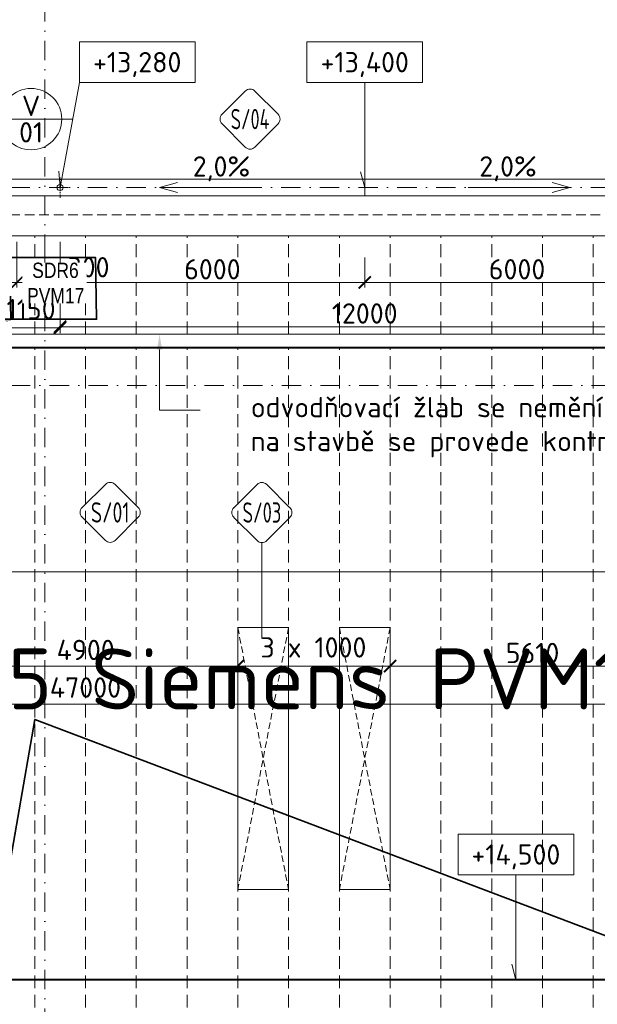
# Model space of a CAD drawing. Header units: millimetres. Extents: x 5450 to 1919026, y -34905 to 130825.
# Tile 92 of 154: x 145842 to 157218, y 41388 to 60774. Entities that reach past the tile are written whole.
import ezdxf
from ezdxf import colors
from ezdxf.entities.mleader import LeaderData, LeaderLine
from ezdxf.enums import TextEntityAlignment as Align
from ezdxf.math import Vec2, Vec3

# ---------------------------------------------------------------- set-up
doc = ezdxf.new("R2010")
doc.units = ezdxf.units.MM
for name, pattern in [('CENTERX2', [101.6, 63.5, -12.7, 12.7, -12.7]), ('DASHDOT', [25.4, 12.7, -6.35, 0, -6.35]), ('ČÁRKOVANÁ', [19.05, 12.7, -6.35])]:
    doc.linetypes.add(name, pattern=pattern)
doc.layers.get('Defpoints').update_dxf_attribs({"color": 8})
for name, color, linetype, lineweight in [('____OK_NWT', 4, 'Continuous', 9), ('___FVE_návrh var.2', 6, 'Continuous', 5), ('A99_N_kce-pohl', 1, 'Continuous', 9), ('A99_N_koty-200', 5, 'Continuous', 5), ('A99_N_koty-vysk', 160, 'Continuous', 5), ('A99_N_txt-popis-200', 240, 'Continuous', 5), ('A99_N_txt-popis-50', 240, 'Continuous', 9), ('A99_N_znaceni 200', 5, 'Continuous', 5), ('A99_S_osy', 1, 'CENTERX2', 5)]:
    doc.layers.add(name, color=color, linetype=linetype, lineweight=lineweight)
doc.styles.add('A99_kota', font='isocpeur.ttf', dxfattribs={"height": 2})
doc.styles.add('A99_popis', font='isocpeur.ttf')
doc.styles.add('ad_popis 100', font='isocpeur.ttf', dxfattribs={"height": 200})
doc.dimstyles.new('A99_kota_200 new', dxfattribs={"dimscale": 200, "dimtxt": 2, "dimasz": 1.2, "dimexe": 0.5, "dimexo": 1.5, "dimgap": 0.3, "dimtad": 1, "dimdec": 0, "dimzin": 3, "dimdsep": 46, "dimtxsty": 'A99_kota', "dimblk": 'ARCHTICK', "dimcen": 2.5, "dimazin": 2, "dimtfac": 0.75, "dimtdec": 0, "dimtmove": 2, "dimatfit": 0, "dimfxl": 4, "dimfxlon": 1, "dimtolj": 1, "dimtzin": 0, "dimlwd": 5, "dimlwe": 5, "dimarcsym": 0})

# ---------------------------------------------------------------- blocks, each defined once
blk = doc.blocks.new('*U22')
at = {"color": 0, "linetype": 'ByBlock'}
for q in [(0, -4), (-2.028, -12.755)]:
    blk.add_line((-1.9, -14.35), q, dxfattribs=at)
blk.add_lwpolyline([(0, -4), (11.4, -4), (11.4, 0), (0, 0)], close=True, dxfattribs=at)
at = {"color": 0, "linetype": 'ByBlock', "style": 'A99_kota'}
for tag, p in [('VYSKA', (5.7, -2.241)), ('VYSKA_POPIS1', (5.7, -6.041)), ('VYSKA_POPIS2', (5.9, -9.541)), ('VYSKA_POPIS3', (5.9, -13.041))]:
    blk.add_attdef(tag, text='', height=2, dxfattribs=at).set_placement(p, align=Align.MIDDLE)
blk = doc.blocks.new('*U20')
at = {"color": 0, "linetype": 'ByBlock'}
for p, q in [((5.7, -4), (5.7, -14.35)), ((5.7, -14.35), (5.286, -12.805))]:
    blk.add_line(p, q, dxfattribs=at)
blk.add_lwpolyline([(0, -4), (11.4, -4), (11.4, 0), (0, 0)], close=True, dxfattribs=at)
at = {"color": 0, "linetype": 'ByBlock', "style": 'A99_kota'}
for tag, p in [('VYSKA', (5.7, -2.241)), ('VYSKA_POPIS1', (5.7, -6.041)), ('VYSKA_POPIS2', (5.9, -9.541)), ('VYSKA_POPIS3', (5.9, -13.041))]:
    blk.add_attdef(tag, text='', height=2, dxfattribs=at).set_placement(p, align=Align.MIDDLE)
blk = doc.blocks.new('*U26')
at = {"color": 0}
for p, q in [((-0.72, 4.14), (-4.15, 0.71)), ((4.14, 0.71), (0.71, 4.14)), ((-4.15, -0.72), (-0.72, -4.15)), ((0.71, -4.15), (4.14, -0.72))]:
    blk.add_line(p, q, dxfattribs=at)
for centre, start, end in [((0, 3.42), 45, 135), ((-3.43, 0), 135, 225), ((3.42, 0), 315, 45), ((0, -3.43), 225, 315)]:
    blk.add_arc(centre, 1.01, start, end, dxfattribs=at)
at = {"color": 0, "linetype": 'ByBlock', "style": 'A99_popis', "width": 0.953108}
blk.add_attdef('SKLADBA', text='', height=3, rotation=0.0103, dxfattribs=at).set_placement((-2.86, -1.51), (2.86, -1.5), align=Align.FIT)
blk = doc.blocks.new('*U25')
at = {"color": 0}
for p, q in [((-0.72, 4.14), (-4.15, 0.71)), ((4.14, 0.71), (0.71, 4.14)), ((-4.15, -0.72), (-0.72, -4.15)), ((0.71, -4.15), (4.14, -0.72))]:
    blk.add_line(p, q, dxfattribs=at)
for centre, start, end in [((0, 3.42), 45, 135), ((-3.43, 0), 135, 225), ((3.42, 0), 315, 45), ((0, -3.43), 225, 315)]:
    blk.add_arc(centre, 1.01, start, end, dxfattribs=at)
at = {"color": 0, "linetype": 'ByBlock', "style": 'A99_popis', "width": 0.953108}
blk.add_attdef('SKLADBA', text='', height=3, rotation=0.0103, dxfattribs=at).set_placement((-2.86, -1.51), (2.86, -1.5), align=Align.FIT)
blk = doc.blocks.new('*U29')
at = {"color": 0}
for p, q in [((-0.72, 4.14), (-4.15, 0.71)), ((4.14, 0.71), (0.71, 4.14)), ((-4.15, -0.72), (-0.72, -4.15)), ((0.71, -4.15), (4.14, -0.72)), ((0, -4.45), (0, -18.59))]:
    blk.add_line(p, q, dxfattribs=at)
for centre, start, end in [((0, 3.42), 45, 135), ((-3.43, 0), 135, 225), ((3.42, 0), 315, 45), ((0, -3.43), 225, 315)]:
    blk.add_arc(centre, 1.01, start, end, dxfattribs=at)
at = {"color": 0, "linetype": 'ByBlock', "style": 'A99_popis', "width": 0.953108}
blk.add_attdef('SKLADBA', text='', height=3, rotation=0.0103, dxfattribs=at).set_placement((-2.86, -1.51), (2.86, -1.5), align=Align.FIT)
blk = doc.blocks.new('*U14')
at = {"color": 0, "linetype": 'ByBlock'}
blk.add_line((-3.02, 0), (3.02, 0), dxfattribs=at)
blk.add_circle((0, 0), 3.02, dxfattribs=at)
at = {"color": 0, "linetype": 'ByBlock', "style": 'A99_popis'}
for tag, p in [('KATEGORIE', (0, 1.31)), ('PRVEK', (0, -1.298))]:
    blk.add_attdef(tag, text='', height=2, dxfattribs=at).set_placement(p, align=Align.MIDDLE_CENTER)
blk = doc.blocks.new('_ArchTick')
at = {"color": 0, "linetype": 'ByBlock', "const_width": 0.15}
blk.add_lwpolyline([(-0.5, -0.5), (0.5, 0.5)], dxfattribs=at)
blk = doc.blocks.new('*D1517')
at = {"layer": 'A99_N_koty-200', "color": 0, "linetype": 'Continuous', "lineweight": 5, "transparency": 16777216}
for p, q in [((146337, 56400), (146337, 55500)), ((146637, 56400), (146637, 55500)), ((146337, 55600), (146097, 55600)), ((146337, 55600), (146637, 55600)), ((146637, 55600), (146877, 55600))]:
    blk.add_line(p, q, dxfattribs=at)
at = {"layer": 'Defpoints', "color": 0, "linetype": 'Continuous', "lineweight": 18, "transparency": 16777216}
for p in [(146637, 57005), (146337, 56885), (146637, 55600)]:
    blk.add_point(p, dxfattribs=at)
at = {"layer": 'A99_N_koty-200', "color": 0, "linetype": 'Continuous', "lineweight": 5, "transparency": 16777216, "xscale": 240, "yscale": 240, "zscale": 240}
blk.add_blockref('_ArchTick', (146337, 55600), dxfattribs=at)
at = {"layer": 'A99_N_koty-200', "color": 0, "linetype": 'Continuous', "lineweight": 5, "transparency": 16777216, "xscale": 240, "yscale": 240, "zscale": 240, "rotation": 180}
blk.add_blockref('_ArchTick', (146637, 55600), dxfattribs=at)
at = {"layer": 'A99_N_koty-200', "color": 0, "linetype": 'Continuous', "transparency": 16777216, "insert": (147197, 55900), "char_height": 400, "attachment_point": 5, "style": 'A99_kota'}
blk.add_mtext('\\A1;300', dxfattribs=at)
blk = doc.blocks.new('*D1637')
at = {"layer": 'A99_N_koty-200', "color": 0, "linetype": 'Continuous', "lineweight": 5, "transparency": 16777216}
for p, q in [((146637, 55530), (146637, 54630)), ((158637, 55530), (158637, 54630)), ((146637, 54730), (158637, 54730))]:
    blk.add_line(p, q, dxfattribs=at)
at = {"layer": 'Defpoints', "color": 0, "linetype": 'Continuous', "lineweight": 18, "transparency": 16777216}
for p in [(146637, 57470), (158637, 57005), (158637, 54730)]:
    blk.add_point(p, dxfattribs=at)
at = {"layer": 'A99_N_koty-200', "color": 0, "linetype": 'Continuous', "lineweight": 5, "transparency": 16777216, "xscale": 240, "yscale": 240, "zscale": 240, "rotation": 180}
blk.add_blockref('_ArchTick', (146637, 54730), dxfattribs=at)
at = {"layer": 'A99_N_koty-200', "color": 0, "linetype": 'Continuous', "lineweight": 5, "transparency": 16777216, "xscale": 240, "yscale": 240, "zscale": 240}
blk.add_blockref('_ArchTick', (158637, 54730), dxfattribs=at)
at = {"layer": 'A99_N_koty-200', "color": 0, "linetype": 'Continuous', "transparency": 16777216, "insert": (152637, 54990), "char_height": 400, "attachment_point": 5, "style": 'A99_kota'}
blk.add_mtext('\\A1;12000', dxfattribs=at)
blk = doc.blocks.new('*D1639')
at = {"layer": 'A99_N_koty-200', "color": 0, "linetype": 'Continuous', "lineweight": 5, "transparency": 16777216}
for p, q in [((146637, 56095), (146637, 55500)), ((152637, 56095), (152637, 55500)), ((146637, 55600), (152637, 55600))]:
    blk.add_line(p, q, dxfattribs=at)
at = {"layer": 'Defpoints', "color": 0, "linetype": 'Continuous', "lineweight": 18, "transparency": 16777216}
for p in [(146637, 56395), (152637, 56395), (152637, 55600)]:
    blk.add_point(p, dxfattribs=at)
at = {"layer": 'A99_N_koty-200', "color": 0, "linetype": 'Continuous', "lineweight": 5, "transparency": 16777216, "xscale": 240, "yscale": 240, "zscale": 240, "rotation": 180}
blk.add_blockref('_ArchTick', (146637, 55600), dxfattribs=at)
at = {"layer": 'A99_N_koty-200', "color": 0, "linetype": 'Continuous', "lineweight": 5, "transparency": 16777216, "xscale": 240, "yscale": 240, "zscale": 240}
blk.add_blockref('_ArchTick', (152637, 55600), dxfattribs=at)
at = {"layer": 'A99_N_koty-200', "color": 0, "linetype": 'Continuous', "transparency": 16777216, "insert": (149637, 55860), "char_height": 400, "attachment_point": 5, "style": 'A99_kota'}
blk.add_mtext('\\A1;6000', dxfattribs=at)
blk = doc.blocks.new('*D1641')
at = {"layer": 'A99_N_koty-200', "color": 0, "linetype": 'Continuous', "lineweight": 5, "transparency": 16777216}
for p, q in [((152637, 56095), (152637, 55500)), ((158637, 56095), (158637, 55500)), ((158637, 55600), (152637, 55600))]:
    blk.add_line(p, q, dxfattribs=at)
at = {"layer": 'Defpoints', "color": 0, "linetype": 'Continuous', "lineweight": 18, "transparency": 16777216}
for p in [(152637, 56395), (158637, 56395), (152637, 55600)]:
    blk.add_point(p, dxfattribs=at)
at = {"layer": 'A99_N_koty-200', "color": 0, "linetype": 'Continuous', "lineweight": 5, "transparency": 16777216, "xscale": 240, "yscale": 240, "zscale": 240, "rotation": 180}
blk.add_blockref('_ArchTick', (152637, 55600), dxfattribs=at)
at = {"layer": 'A99_N_koty-200', "color": 0, "linetype": 'Continuous', "lineweight": 5, "transparency": 16777216, "xscale": 240, "yscale": 240, "zscale": 240}
blk.add_blockref('_ArchTick', (158637, 55600), dxfattribs=at)
at = {"layer": 'A99_N_koty-200', "color": 0, "linetype": 'Continuous', "transparency": 16777216, "insert": (155637, 55860), "char_height": 400, "attachment_point": 5, "style": 'A99_kota'}
blk.add_mtext('\\A1;6000', dxfattribs=at)
blk = doc.blocks.new('*D1539')
at = {"layer": 'A99_N_koty-200', "color": 0, "linetype": 'Continuous', "lineweight": 5, "transparency": 16777216}
for p, q in [((145487, 56400), (145487, 55500)), ((145787, 56400), (145787, 55500)), ((145487, 55600), (145247, 55600)), ((145487, 55600), (145787, 55600)), ((145787, 55600), (146027, 55600))]:
    blk.add_line(p, q, dxfattribs=at)
at = {"layer": 'Defpoints', "color": 0, "linetype": 'Continuous', "lineweight": 18, "transparency": 16777216}
for p in [(145487, 56970), (145787, 56970), (145787, 55600)]:
    blk.add_point(p, dxfattribs=at)
at = {"layer": 'A99_N_koty-200', "color": 0, "linetype": 'Continuous', "lineweight": 5, "transparency": 16777216, "xscale": 240, "yscale": 240, "zscale": 240}
blk.add_blockref('_ArchTick', (145487, 55600), dxfattribs=at)
at = {"layer": 'A99_N_koty-200', "color": 0, "linetype": 'Continuous', "lineweight": 5, "transparency": 16777216, "xscale": 240, "yscale": 240, "zscale": 240, "rotation": 180}
blk.add_blockref('_ArchTick', (145787, 55600), dxfattribs=at)
at = {"layer": 'A99_N_koty-200', "color": 0, "linetype": 'Continuous', "transparency": 16777216, "insert": (144902, 55875), "char_height": 400, "attachment_point": 5, "style": 'A99_kota'}
blk.add_mtext('\\A1;300', dxfattribs=at)
blk = doc.blocks.new('*D1541')
at = {"layer": 'A99_N_koty-200', "color": 0, "linetype": 'Continuous', "lineweight": 5, "transparency": 16777216}
for p, q in [((145487, 54705), (145487, 54605)), ((145487, 54705), (146637, 54705)), ((146637, 54705), (146637, 54605))]:
    blk.add_line(p, q, dxfattribs=at)
at = {"layer": 'Defpoints', "color": 0, "linetype": 'Continuous', "lineweight": 18, "transparency": 16777216}
for p in [(145487, 54705), (146637, 54705), (146637, 54705)]:
    blk.add_point(p, dxfattribs=at)
at = {"layer": 'A99_N_koty-200', "color": 0, "linetype": 'Continuous', "lineweight": 5, "transparency": 16777216, "xscale": 240, "yscale": 240, "zscale": 240, "rotation": 180}
blk.add_blockref('_ArchTick', (145487, 54705), dxfattribs=at)
at = {"layer": 'A99_N_koty-200', "color": 0, "linetype": 'Continuous', "lineweight": 5, "transparency": 16777216, "xscale": 240, "yscale": 240, "zscale": 240}
blk.add_blockref('_ArchTick', (146637, 54705), dxfattribs=at)
at = {"layer": 'A99_N_koty-200', "color": 0, "linetype": 'Continuous', "transparency": 16777216, "insert": (146067, 55075), "char_height": 400, "attachment_point": 5, "style": 'A99_kota'}
blk.add_mtext('\\A1;1150', dxfattribs=at)
blk = doc.blocks.new('*D1687')
at = {"layer": 'A99_N_koty-200', "color": 0, "linetype": 'Continuous', "lineweight": 5, "transparency": 16777216}
for p, q in [((153137, 48045), (153137, 48145)), ((150137, 48045), (150137, 47945)), ((153137, 48045), (150137, 48045))]:
    blk.add_line(p, q, dxfattribs=at)
at = {"layer": 'Defpoints', "color": 0, "linetype": 'Continuous', "lineweight": 18, "transparency": 16777216}
for p in [(150137, 48045), (150137, 48045), (153137, 48045)]:
    blk.add_point(p, dxfattribs=at)
at = {"layer": 'A99_N_koty-200', "color": 0, "linetype": 'Continuous', "lineweight": 5, "transparency": 16777216, "xscale": 240, "yscale": 240, "zscale": 240, "rotation": 180}
blk.add_blockref('_ArchTick', (150137, 48045), dxfattribs=at)
at = {"layer": 'A99_N_koty-200', "color": 0, "linetype": 'Continuous', "lineweight": 5, "transparency": 16777216, "xscale": 240, "yscale": 240, "zscale": 240}
blk.add_blockref('_ArchTick', (153137, 48045), dxfattribs=at)
at = {"layer": 'A99_N_koty-200', "color": 0, "linetype": 'Continuous', "transparency": 16777216, "insert": (151627, 48415), "char_height": 400, "attachment_point": 5, "style": 'A99_kota'}
blk.add_mtext('\\A1;3 x 1000', dxfattribs=at)
blk = doc.blocks.new('*D1701')
at = {"layer": 'A99_N_koty-200', "color": 0, "linetype": 'Continuous', "lineweight": 5, "transparency": 16777216}
for p, q in [((67137, 49905), (67137, 50005)), ((67137, 49905), (206137, 49905)), ((206137, 49905), (206137, 49805))]:
    blk.add_line(p, q, dxfattribs=at)
at = {"layer": 'Defpoints', "color": 0, "linetype": 'Continuous', "lineweight": 18, "transparency": 16777216}
for p in [(206137, 49915), (206137, 49905), (67137, 49790)]:
    blk.add_point(p, dxfattribs=at)
at = {"layer": 'A99_N_koty-200', "color": 0, "linetype": 'Continuous', "lineweight": 5, "transparency": 16777216, "xscale": 240, "yscale": 240, "zscale": 240, "rotation": 180}
blk.add_blockref('_ArchTick', (67137, 49905), dxfattribs=at)
at = {"layer": 'A99_N_koty-200', "color": 0, "linetype": 'Continuous', "lineweight": 5, "transparency": 16777216, "xscale": 240, "yscale": 240, "zscale": 240}
blk.add_blockref('_ArchTick', (206137, 49905), dxfattribs=at)
at = {"layer": 'A99_N_koty-200', "color": 0, "linetype": 'Continuous', "transparency": 16777216, "insert": (128137, 50340), "char_height": 400, "attachment_point": 5, "style": 'A99_kota'}
blk.add_mtext('\\A1;139 panelů po 1000mm', dxfattribs=at)
blk = doc.blocks.new('*D1703')
at = {"layer": 'A99_N_koty-200', "color": 0, "linetype": 'Continuous', "lineweight": 5, "transparency": 16777216}
for p, q in [((153137, 48045), (153137, 48145)), ((158747, 48045), (158747, 48145)), ((153137, 48045), (158747, 48045))]:
    blk.add_line(p, q, dxfattribs=at)
at = {"layer": 'Defpoints', "color": 0, "linetype": 'Continuous', "lineweight": 18, "transparency": 16777216}
for p in [(153137, 48045), (158747, 48045), (158747, 48045)]:
    blk.add_point(p, dxfattribs=at)
at = {"layer": 'A99_N_koty-200', "color": 0, "linetype": 'Continuous', "lineweight": 5, "transparency": 16777216, "xscale": 240, "yscale": 240, "zscale": 240, "rotation": 180}
blk.add_blockref('_ArchTick', (153137, 48045), dxfattribs=at)
at = {"layer": 'A99_N_koty-200', "color": 0, "linetype": 'Continuous', "lineweight": 5, "transparency": 16777216, "xscale": 240, "yscale": 240, "zscale": 240}
blk.add_blockref('_ArchTick', (158747, 48045), dxfattribs=at)
at = {"layer": 'A99_N_koty-200', "color": 0, "linetype": 'Continuous', "transparency": 16777216, "insert": (155942, 48305), "char_height": 400, "attachment_point": 5, "style": 'A99_kota'}
blk.add_mtext('\\A1;5610', dxfattribs=at)
blk = doc.blocks.new('*D1705')
at = {"layer": 'A99_N_koty-200', "color": 0, "linetype": 'Continuous', "lineweight": 5, "transparency": 16777216}
for p, q in [((145237, 48045), (145237, 47945)), ((145237, 48045), (150137, 48045)), ((150137, 48045), (150137, 47945))]:
    blk.add_line(p, q, dxfattribs=at)
at = {"layer": 'Defpoints', "color": 0, "linetype": 'Continuous', "lineweight": 18, "transparency": 16777216}
for p in [(145237, 48045), (150137, 48045), (150137, 48045)]:
    blk.add_point(p, dxfattribs=at)
at = {"layer": 'A99_N_koty-200', "color": 0, "linetype": 'Continuous', "lineweight": 5, "transparency": 16777216, "xscale": 240, "yscale": 240, "zscale": 240, "rotation": 180}
blk.add_blockref('_ArchTick', (145237, 48045), dxfattribs=at)
at = {"layer": 'A99_N_koty-200', "color": 0, "linetype": 'Continuous', "lineweight": 5, "transparency": 16777216, "xscale": 240, "yscale": 240, "zscale": 240}
blk.add_blockref('_ArchTick', (150137, 48045), dxfattribs=at)
at = {"layer": 'A99_N_koty-200', "color": 0, "linetype": 'Continuous', "transparency": 16777216, "insert": (147142, 48365), "char_height": 400, "attachment_point": 5, "style": 'A99_kota'}
blk.add_mtext('\\A1;4900', dxfattribs=at)
blk = doc.blocks.new('*D1711')
at = {"layer": 'A99_N_koty-200', "color": 0, "linetype": 'Continuous', "lineweight": 5, "transparency": 16777216}
for p, q in [((124137, 47298), (124137, 47198)), ((124137, 47298), (171137, 47298)), ((171137, 47298), (171137, 47198))]:
    blk.add_line(p, q, dxfattribs=at)
at = {"layer": 'Defpoints', "color": 0, "linetype": 'Continuous', "lineweight": 18, "transparency": 16777216}
for p in [(124137, 47298), (171137, 47298), (171137, 47298)]:
    blk.add_point(p, dxfattribs=at)
at = {"layer": 'A99_N_koty-200', "color": 0, "linetype": 'Continuous', "lineweight": 5, "transparency": 16777216, "xscale": 240, "yscale": 240, "zscale": 240, "rotation": 180}
blk.add_blockref('_ArchTick', (124137, 47298), dxfattribs=at)
at = {"layer": 'A99_N_koty-200', "color": 0, "linetype": 'Continuous', "lineweight": 5, "transparency": 16777216, "xscale": 240, "yscale": 240, "zscale": 240}
blk.add_blockref('_ArchTick', (171137, 47298), dxfattribs=at)
at = {"layer": 'A99_N_koty-200', "color": 0, "linetype": 'Continuous', "transparency": 16777216, "insert": (147137, 47625), "char_height": 400, "attachment_point": 5, "style": 'A99_kota'}
blk.add_mtext('\\A1;47000', dxfattribs=at)

msp = doc.modelspace()

# ---------------------------------------------------------------- linework, layer by layer
at = {"layer": '____OK_NWT', "color": 31, "linetype": 'Continuous', "lineweight": 40, "ltscale": 0.5, "true_color": 0xfecc66}
for points in [[(169449.8, 54315), (145512.3, 54315), (145516.2, 54875), (145667.3, 54875)], [(158240.1, 41412.5), (158240.1, 41870), (145434.8, 41870), (145512.3, 54315)]]:
    msp.add_lwpolyline(points, dxfattribs=at)
at = {"layer": '____OK_NWT', "color": 7, "linetype": 'Continuous', "lineweight": 35, "ltscale": 0.5}
msp.add_lwpolyline([(158337.3, 42372.2), (146137.3, 46997.5), (145349.9, 42494.7)], dxfattribs=at)
at = {"layer": 'A99_N_kce-pohl', "linetype": 'ČÁRKOVANÁ', "lineweight": 9, "ltscale": 15}
msp.add_line((73647.3, 56930), (218477.3, 56930), dxfattribs=at)
at = {"layer": 'A99_N_kce-pohl', "linetype": 'Continuous', "ltscale": 25}
msp.add_lwpolyline([(218477.3, 57305), (218477.3, 57635), (73787.3, 57635), (73787.3, 57305)], close=True, dxfattribs=at)
at = {"layer": 'A99_N_kce-pohl', "linetype": 'DASHDOT', "lineweight": 5, "ltscale": 5}
for points in [[(146637.3, 57270), (146637.3, 57670)], [(146637.3, 57270), (146637.3, 57670)], [(146437.3, 57470), (146837.3, 57470)], [(146437.3, 57470), (146837.3, 57470)]]:
    msp.add_lwpolyline(points, dxfattribs=at)
at = {"layer": 'A99_N_kce-pohl', "linetype": 'Continuous', "ltscale": 25}
msp.add_lwpolyline([(152637.3, 57305), (152637.3, 57635)], dxfattribs=at)
at = {"layer": 'A99_N_kce-pohl', "linetype": 'Continuous', "lineweight": 9, "ltscale": 15}
msp.add_lwpolyline([(206662.8, 56520), (74967.3, 56520)], dxfattribs=at)
at = {"layer": 'A99_N_kce-pohl', "color": 30, "linetype": 'ČÁRKOVANÁ', "lineweight": 5, "ltscale": 20, "true_color": 0xff6e3d}
for points in [[(146137.3, 54575), (146137.3, 56520)], [(147137.3, 54575), (147137.3, 56520)], [(148137.3, 54575), (148137.3, 56520)], [(149137.3, 54575), (149137.3, 56520)], [(150137.3, 54575), (150137.3, 56520)], [(151137.3, 54575), (151137.3, 56520)], [(152137.3, 54575), (152137.3, 56520)], [(153137.3, 54575), (153137.3, 56520)], [(154137.3, 54575), (154137.3, 56520)], [(155137.3, 54575), (155137.3, 56520)], [(156137.3, 54575), (156137.3, 56520)], [(157137.3, 54575), (157137.3, 56520)]]:
    msp.add_lwpolyline(points, dxfattribs=at)
at = {"layer": 'A99_N_kce-pohl', "color": 1, "linetype": 'Continuous', "lineweight": 9, "ltscale": 25}
msp.add_lwpolyline([(206139.8, 54315), (206139.8, 54580), (75137.3, 54580), (75137.3, 54315)], close=True, dxfattribs=at)
at = {"layer": 'A99_N_kce-pohl', "color": 254, "linetype": 'ČÁRKOVANÁ', "lineweight": 5, "ltscale": 20, "true_color": 0xffd9cc}
for points in [[(146137.3, 29130), (146137.3, 29130), (146137.3, 54315)], [(147137.3, 29130), (147137.3, 29130), (147137.3, 54315)], [(148137.3, 29130), (148137.3, 29130), (148137.3, 54315)], [(149137.3, 29130), (149137.3, 29130), (149137.3, 54315)], [(150137.3, 29130), (150137.3, 29130), (150137.3, 54315)], [(151137.3, 29130), (151137.3, 29130), (151137.3, 54315)], [(152137.3, 29130), (152137.3, 29130), (152137.3, 54315)], [(153137.3, 29130), (153137.3, 29130), (153137.3, 54315)], [(154137.3, 29130), (154137.3, 29130), (154137.3, 54315)], [(155137.3, 29130), (155137.3, 29130), (155137.3, 54315)], [(156137.3, 29130), (156137.3, 29130), (156137.3, 54315)], [(157137.3, 29130), (157137.3, 29130), (157137.3, 54315)]]:
    msp.add_lwpolyline(points, dxfattribs=at)
at = {"layer": 'A99_N_kce-pohl', "linetype": 'Continuous', "lineweight": 9}
for points in [[(150137.3, 48805), (151137.3, 48805), (151137.3, 43645), (150137.3, 43645)], [(152137.3, 48805), (153137.3, 48805), (153137.3, 43645), (152137.3, 43645)]]:
    msp.add_lwpolyline(points, close=True, dxfattribs=at)
at = {"layer": 'A99_N_kce-pohl', "linetype": 'ČÁRKOVANÁ', "lineweight": 9, "ltscale": 10}
for points in [[(151137.3, 48805), (150137.3, 43645)], [(150137.3, 48805), (151137.3, 43645)], [(153137.3, 48805), (152137.3, 43645)], [(152137.3, 48805), (153137.3, 43645)]]:
    msp.add_lwpolyline(points, dxfattribs=at)
at = {"layer": 'A99_N_kce-pohl', "color": 1, "linetype": 'Continuous', "lineweight": 9, "ltscale": 25}
msp.add_lwpolyline([(206662.8, 41870), (67137.3, 41870)], dxfattribs=at)
at = {"layer": 'A99_N_kce-pohl', "linetype": 'Continuous'}
msp.add_circle((146637.3, 57470), 60, dxfattribs=at)
msp.add_circle((146637.3, 57470), 60, dxfattribs=at)
at = {"layer": 'A99_N_koty-vysk'}
for points in [[(148597.3, 57470), (148947.3, 57570)], [(148597.3, 57470), (150597.3, 57470)], [(148597.3, 57470), (148947.3, 57370)], [(156677.3, 57470), (154677.3, 57470)], [(156677.3, 57470), (156327.3, 57570)], [(156677.3, 57470), (156327.3, 57370)]]:
    msp.add_lwpolyline(points, dxfattribs=at)
at = {"layer": 'A99_N_znaceni 200'}
msp.add_lwpolyline([(146884.5, 58816.5), (145240.1, 58816.5)], dxfattribs=at)
at = {"layer": 'A99_S_osy', "linetype": 'DASHDOT', "lineweight": 5, "ltscale": 30}
for points in [[(146337.3, 130470), (146337.3, 27060)], [(245112.3, 57470), (72162.3, 57470)], [(220737.3, 53570), (65127.3, 53570)]]:
    msp.add_lwpolyline(points, dxfattribs=at)

# ---------------------------------------------------------------- block references
at = {"layer": 'A99_N_koty-vysk', "xscale": 200, "yscale": 200, "zscale": 200}
for name, p, values in [('*U22', (147017.3, 60340), {'VYSKA': '+13,280'}), ('*U20', (151497.3, 60340), {'VYSKA': '+13,400'}), ('*U20', (154474.8, 44740), {'VYSKA': '+14,500'})]:
    msp.add_blockref(name, p, dxfattribs=at).add_auto_attribs(values)
at = {"layer": 'A99_N_znaceni 200', "xscale": 200, "yscale": 200, "zscale": 200}
msp.add_blockref('*U14', (146067.3, 58816.5), dxfattribs=at).add_auto_attribs({'KATEGORIE': 'V', 'PRVEK': '01'})
at = {"layer": 'A99_N_znaceni 200', "lineweight": 5}
ref = msp.add_blockref('*U26', (150379.8, 58817.5), dxfattribs=dict(at, xscale=133.3, yscale=133.3, zscale=133.3))
ref.add_attrib('SKLADBA', 'S/04', dxfattribs={"layer": '0', "color": 0, "linetype": 'ByBlock', "height": 399.9, "rotation": 0.01026, "style": 'A99_popis', "width": 0.635405}).set_placement((149998.1, 58616.8), (150760.4, 58616.9), align=Align.FIT)
ref = msp.add_blockref('*U25', (147625, 51073.4), dxfattribs=dict(at, xscale=133.3, yscale=133.3, zscale=133.3))
ref.add_attrib('SKLADBA', 'S/01', dxfattribs={"layer": '0', "color": 0, "linetype": 'ByBlock', "height": 399.9, "rotation": 0.01026, "style": 'A99_popis', "width": 0.706006}).set_placement((147243.4, 50872.7), (148005.6, 50872.8), align=Align.FIT)
ref = msp.add_blockref('*U29', (150612.3, 51071.2), dxfattribs=dict(at, xscale=133.3, yscale=133.3, zscale=133.3))
ref.add_attrib('SKLADBA', 'S/03', dxfattribs={"layer": '0', "color": 0, "linetype": 'ByBlock', "height": 399.9, "rotation": 0.01026, "style": 'A99_popis', "width": 0.657316}).set_placement((150230.6, 50870.5), (150992.9, 50870.6), align=Align.FIT)

# ---------------------------------------------------------------- texts
at = {"layer": 'A99_N_koty-vysk', "char_height": 400, "style": 'ad_popis 100'}
for insert, attachment_point in [((149250.3, 58085), 1), ((156024.3, 58085), 3)]:
    msp.add_mtext_dynamic_manual_height_columns('2,0%', width=673.852, gutter_width=2000, heights=[0], dxfattribs=dict(at, insert=insert, attachment_point=attachment_point))
at = {"layer": 'A99_N_txt-popis-200', "color": 7, "lineweight": 9, "ltscale": 5, "style": 'ad_popis 100'}
msp.add_text('5 Siemens PVM17 ', height=1200, dxfattribs=at).set_placement((145611.5, 47194.6))

# ---------------------------------------------------------------- dimensions: what is measured, and where the dimension line sits
at = {"layer": 'A99_N_koty-200', "linetype": 'Continuous'}
for base, p1, p2, override, picture, middle in [((158637.3, 54730), (146637.3, 57470), (158637.3, 57005), {"dimscale": 0, "dimtix": 1, "dimtofl": 1, "dimtmove": 2, "dimatfit": 0}, '*D1637', (152637.3, 54990)), ((152637.3, 55600), (146637.3, 56395), (152637.3, 56395), {"dimscale": 0, "dimtix": 1, "dimtofl": 1, "dimtmove": 2, "dimatfit": 0}, '*D1639', (149637.3, 55860)), ((158747.3, 48045), (153137.3, 48045), (158747.3, 48045), {"dimscale": 0, "dimtix": 0, "dimtofl": 1, "dimtmove": 2, "dimatfit": 0}, '*D1703', (155942.3, 48305))]:
    dim = msp.add_linear_dim(base=base, p1=p1, p2=p2, dimstyle='A99_kota_200 new', override=override, dxfattribs=at)
    dim.commit()
    dim.dimension.update_dxf_attribs({"geometry": picture, "text_midpoint": middle})
for base, p1, p2, override, picture, middle in [((146637.3, 55600), (146337.3, 56885), (146637.3, 57005), {"dimscale": 0, "dimtix": 1, "dimtofl": 1, "dimtmove": 2, "dimatfit": 0}, '*D1517', (147197.3, 55900)), ((145787.3, 55600), (145487.3, 56970), (145787.3, 56970), {"dimscale": 0, "dimtix": 1, "dimtofl": 1, "dimtmove": 2, "dimatfit": 0}, '*D1539', (144902.3, 55875)), ((146637.3, 54704.5), (145487.3, 54704.5), (146637.3, 54704.5), {"dimscale": 0, "dimtix": 1, "dimtofl": 1, "dimtmove": 2, "dimatfit": 0}, '*D1541', (146067.3, 55075)), ((150137.3, 48045), (145237.3, 48045), (150137.3, 48045), {"dimscale": 0, "dimtix": 0, "dimtofl": 1, "dimtmove": 2, "dimatfit": 0}, '*D1705', (147142.3, 48365)), ((171137.3, 47297.5), (124137.3, 47297.5), (171137.3, 47297.5), {"dimscale": 0, "dimtix": 0, "dimtofl": 1, "dimtmove": 2, "dimatfit": 0}, '*D1711', (147137.3, 47625))]:
    dim = msp.add_linear_dim(base=base, p1=p1, p2=p2, dimstyle='A99_kota_200 new', override=override, dxfattribs=at)
    dim.commit()
    dim.dimension.update_dxf_attribs({"geometry": picture, "text_midpoint": middle, "dimtype": 160})
dim = msp.add_linear_dim(base=(152637.3, 55600), p1=(158637.3, 56395), p2=(152637.3, 56395), angle=180, dimstyle='A99_kota_200 new', override={"dimscale": 0, "dimtix": 1, "dimtofl": 1, "dimtmove": 2, "dimatfit": 0}, dxfattribs=at)
dim.commit()
dim.dimension.update_dxf_attribs({"geometry": '*D1641', "text_midpoint": (155637.3, 55860)})
for base, p1, p2, text, picture, middle in [((206137.3, 49905), (67137.3, 49790), (206137.3, 49915), '139 panelů po 1000mm', '*D1701', (128137.3, 50340)), ((150137.3, 48045), (153137.3, 48045), (150137.3, 48045), '3 x 1000', '*D1687', (151627.3, 48415))]:
    dim = msp.add_linear_dim(base=base, p1=p1, p2=p2, text=text, dimstyle='A99_kota_200 new', override={"dimscale": 0, "dimtix": 0, "dimtofl": 1, "dimtmove": 2, "dimatfit": 0}, dxfattribs=at)
    dim.commit()
    dim.dimension.update_dxf_attribs({"geometry": picture, "text_midpoint": middle, "dimtype": 160})

# ---------------------------------------------------------------- leaders
at = {"layer": 'A99_N_txt-popis-50', "lineweight": 9}
ml = msp.add_multileader_mtext('Standard', dxfattribs=at)
ml.set_content('\\A1;{\\C256;odvodňovací žlab se nemění,\\Pna stavbě se provede kontrola}', color=1, style='A99_popis')
ml.set_leader_properties(color=256, linetype='ByLayer', lineweight=-1)
ml.build(insert=Vec2(0, 0))
ml.multileader.update_dxf_attribs({"dogleg_length": 200, "arrow_head_size": 300, "scale": 200})
ctx = ml.context
ctx.base_point, ctx.scale, ctx.char_height, ctx.arrow_head_size, ctx.landing_gap_size, ctx.plane_origin = Vec3(100389.8, 53085), 200, 400, 300, 1000, Vec3(99837.3, 45659.2)
notes = []
notes.append((ctx, [(0, (1, 1, 0), (99589.8, 53085), (1, 0), 800, [(0, [(99592.3, 54580)], 0, [])])]))
ctx.mtext.insert, ctx.mtext.width, ctx.mtext.defined_height, ctx.mtext.flow_direction = Vec3(101389.8, 53345), 7914.793, 1247.5, 5
ml = msp.add_multileader_mtext('Standard', dxfattribs=at)
ml.set_content('\\A1;{\\C256;odvodňovací žlab se nemění,\\Pna stavbě se provede kontrola}', color=1, style='A99_popis')
ml.set_leader_properties(color=256, linetype='ByLayer', lineweight=-1)
ml.build(insert=Vec2(0, 0))
ml.multileader.update_dxf_attribs({"dogleg_length": 200, "arrow_head_size": 300, "scale": 200})
ctx = ml.context
ctx.base_point, ctx.scale, ctx.char_height, ctx.arrow_head_size, ctx.landing_gap_size, ctx.plane_origin = Vec3(149394.8, 53085), 200, 400, 300, 1000, Vec3(148842.3, 45659.2)
notes.append((ctx, [(0, (1, 1, 0), (148594.8, 53085), (1, 0), 800, [(0, [(148597.3, 54580)], 0, [])])]))
ctx.mtext.insert, ctx.mtext.width, ctx.mtext.defined_height, ctx.mtext.flow_direction = Vec3(150394.8, 53345), 7914.793, 1247.5, 5
ml = msp.add_multileader_mtext('Standard', dxfattribs=at)
ml.set_content('\\A1;{\\C256;požární pás\\P(panely z minerální vlny)}', color=1, style='A99_popis')
ml.set_leader_properties(color=256, linetype='ByLayer', lineweight=-1)
ml.build(insert=Vec2(0, 0))
ml.multileader.update_dxf_attribs({"dogleg_length": 200, "arrow_head_size": 300, "scale": 200})
ctx = ml.context
ctx.base_point, ctx.scale, ctx.char_height, ctx.arrow_head_size, ctx.landing_gap_size, ctx.plane_origin = Vec3(126367.3, 53084.2), 200, 400, 300, 1000, Vec3(125667.3, 44989.2)
notes.append((ctx, [(0, (1, 1, 0), (125567.3, 53084.2), (1, 0), 800, [(0, [(123496.5, 53084.2)], 0, [])])]))
ctx.mtext.insert, ctx.mtext.width, ctx.mtext.defined_height, ctx.mtext.flow_direction = Vec3(127367.3, 53344.2), 6001.817, 1247.5, 5
ml = msp.add_multileader_mtext('Standard', dxfattribs=at)
ml.set_content('\\A1;{\\fISOCPEUR|b1|i0|c238|p34;\\C256;ocelový nosník}', color=1, style='A99_popis')
ml.set_leader_properties(color=256, linetype='ByLayer', lineweight=-1)
ml.build(insert=Vec2(0, 0))
ml.multileader.update_dxf_attribs({"dogleg_length": 200, "arrow_head_size": 300, "scale": 200})
ctx = ml.context
ctx.base_point, ctx.scale, ctx.char_height, ctx.arrow_head_size, ctx.landing_gap_size, ctx.plane_origin = Vec3(89304.8, 50880), 200, 400, 300, 1000, Vec3(88752.3, 44301.7)
notes.append((ctx, [(0, (1, 1, 0), (88504.8, 50880), (1, 0), 800, [(0, [(88507.3, 48952.5)], 0, [])])]))
ctx.mtext.insert, ctx.mtext.width, ctx.mtext.defined_height, ctx.mtext.flow_direction = Vec3(90304.8, 51138.2), 3664.376, 670, 5
for ctx, leaders in notes:
    for number, flags, end, landing, length, lines in leaders:
        leader = LeaderData()
        leader.index, (leader.has_last_leader_line, leader.has_dogleg_vector, leader.attachment_direction) = number, flags
        leader.last_leader_point, leader.dogleg_vector, leader.dogleg_length = Vec3(end), Vec3(landing), length
        for number, points, colour, breaks in lines:
            line = LeaderLine()
            line.index, line.vertices, line.color, line.breaks = number, Vec3.list(points), colors.encode_raw_color(colour), breaks
            leader.lines.append(line)
        ctx.leaders.append(leader)

# ---------------------------------------------------------------- next in the draw order: texts
at = {"layer": '___FVE_návrh var.2', "linetype": 'Continuous', "lineweight": 5, "ltscale": 2, "insert": (83502.3, 56062.5), "char_height": 300, "width": 1266.696, "attachment_point": 1, "style": 'A99_kota', "bg_fill": 3, "box_fill_scale": 1, "bg_fill_color": 256, "bg_fill_transparency": 0}
msp.add_mtext('\\pi214.75997;{\\fArial Narrow|b0|i0|c238|p34;SDR1 \\P\\pi91.26065;PVM17}', dxfattribs=at)

# ---------------------------------------------------------------- next in the draw order: texts
at = {"layer": '___FVE_návrh var.2', "linetype": 'Continuous', "lineweight": 5, "ltscale": 2, "insert": (108132.3, 55932.5), "char_height": 300, "width": 1266.696, "attachment_point": 1, "style": 'A99_kota', "bg_fill": 3, "box_fill_scale": 1, "bg_fill_color": 256, "bg_fill_transparency": 0}
msp.add_mtext('\\pi191.12423;{\\fArial Narrow|b0|i0|c238|p34;SDR3 \\P\\pi91.26065;PVM17}', dxfattribs=at)

# ---------------------------------------------------------------- next in the draw order: texts
at = {"layer": '___FVE_návrh var.2', "linetype": 'Continuous', "lineweight": 5, "ltscale": 2, "insert": (110209.8, 55932.5), "char_height": 300, "width": 1266.696, "attachment_point": 1, "style": 'A99_kota', "bg_fill": 3, "box_fill_scale": 1, "bg_fill_color": 256, "bg_fill_transparency": 0}
msp.add_mtext('\\pi191.43118;{\\fArial Narrow|b0|i0|c238|p34;SDR4 \\P\\pi91.26065;PVM17}', dxfattribs=at)

# ---------------------------------------------------------------- next in the draw order: texts
at = {"layer": '___FVE_návrh var.2', "linetype": 'Continuous', "lineweight": 5, "ltscale": 2, "insert": (143819.8, 55990), "char_height": 300, "width": 1266.696, "attachment_point": 1, "style": 'A99_kota', "bg_fill": 3, "box_fill_scale": 1, "bg_fill_color": 256, "bg_fill_transparency": 0}
msp.add_mtext('\\pi190.10103;{\\fArial Narrow|b0|i0|c238|p34;SDR5 \\P\\pi91.26065;PVM17}', dxfattribs=at)

# ---------------------------------------------------------------- next in the draw order: linework, layer by layer
at = {"layer": '___FVE_návrh var.2', "lineweight": 35}
msp.add_lwpolyline([(145642.3, 56095), (147332.3, 56095), (147357.3, 54875), (145667.3, 54875)], close=True, dxfattribs=at)

# ---------------------------------------------------------------- next in the draw order: texts
at = {"layer": '___FVE_návrh var.2', "linetype": 'Continuous', "lineweight": 5, "ltscale": 2, "insert": (145897.3, 55990), "char_height": 300, "width": 1266.696, "attachment_point": 1, "style": 'A99_kota', "bg_fill": 3, "box_fill_scale": 1, "bg_fill_color": 256, "bg_fill_transparency": 0}
msp.add_mtext('\\pi191.12423;{\\fArial Narrow|b0|i0|c238|p34;SDR6 \\P\\pi91.26065;PVM17}', dxfattribs=at)

doc.saveas('drawing.dxf')
